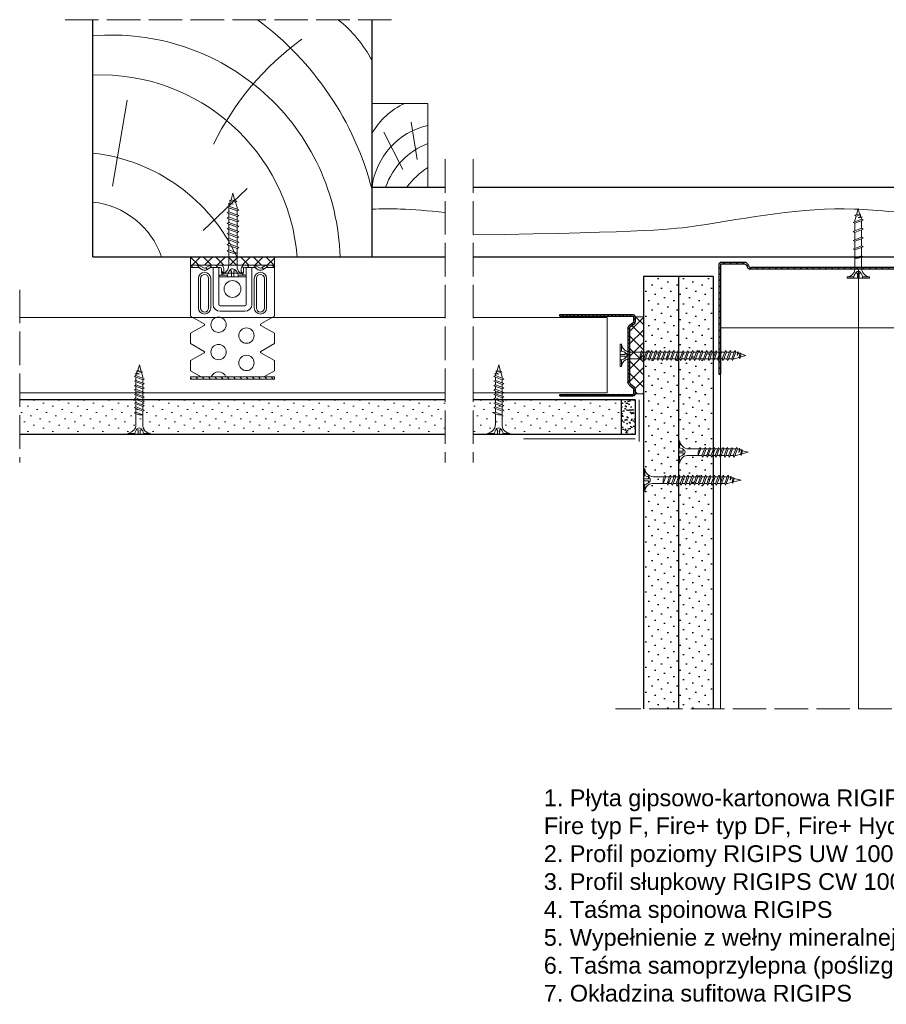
# Model space of a CAD drawing. Header units: millimetres. Extents: x 43 to 2655, y 898 to 1858.
# Tile 8 of 10: x 2054 to 2364, y 898 to 1251. Entities that reach past the tile are written whole.
import ezdxf

# ---------------------------------------------------------------- set-up
doc = ezdxf.new("R2010")
doc.units = ezdxf.units.MM
doc.linetypes.add('ACAD_ISO02W100', pattern=[15, 12, -3])
for name, color, linetype, lineweight in [('_ISOVER WELNA', 7, 'BATTING', 9), ('_RIGIPS AKCESORIA', 7, 'Continuous', 18), ('_RIGIPS G-K', 7, 'Continuous', 25), ('_RIGIPS PROFIL', 7, 'Continuous', 18), ('KRESKOWANIE', 7, 'Continuous', 9), ('PRZERYWANA', 7, 'ACAD_ISO02W100', 9)]:
    doc.layers.add(name, color=color, linetype=linetype, lineweight=lineweight)
doc.styles.get("Standard").update_dxf_attribs({"font": 'arial.ttf'})
doc.linetypes.add('BATTING', pattern='A,0.00254,-2.54,[134,ltypeshp.shx,S=2.54,R=0,X=-2.54,Y=0],-5.08,[134,ltypeshp.shx,S=2.54,R=180,X=2.54,Y=0],-2.54', length=10.16254)
pattern_1 = [(225, (50.9828, 147.6603), (1.122532, -3.367596), [0, -3.175])]

# ---------------------------------------------------------------- blocks, each defined once
blk = doc.blocks.new('UW 100 ULTRASTIL')
h = blk.add_hatch()
h.set_pattern_fill('ANSI31', color=256, scale=0.5, style=0)
h.paths.add_polyline_path([(166.82, 2.35), (89.14, 2.35, 0.286951), (88.24, 1.79), (87.91, 1.11, -0.286951), (87.01, 0.55), (78.78, 0.55, -0.414214), (78.53, 0.8), (78.53, 40), (77.98, 40), (77.98, 0.8, 0.414214), (78.78, 0), (87.35, 0, 0.286951), (88.25, 0.56), (88.58, 1.24, -0.286951), (89.48, 1.8), (166.48, 1.8, -0.286951), (167.38, 1.24), (167.71, 0.56, 0.286951), (168.61, 0), (177.18, 0, 0.414214), (177.98, 0.8), (177.98, 40), (177.43, 40), (177.43, 0.8, -0.414214), (177.18, 0.55), (168.95, 0.55, -0.286951), (168.05, 1.11), (167.72, 1.79, 0.286951)])
for p, q in [((77.98, 0.8), (77.98, 40)), ((77.98, 40), (78.53, 40)), ((78.53, 0.8), (78.53, 40)), ((177.43, 0.8), (177.43, 40)), ((177.98, 40), (177.43, 40)), ((177.98, 0.8), (177.98, 40)), ((78.78, 0.55), (87.01, 0.55)), ((78.78, 0), (87.35, 0)), ((87.91, 1.11), (88.24, 1.79)), ((88.25, 0.56), (88.58, 1.24)), ((89.14, 2.35), (166.82, 2.35)), ((89.48, 1.8), (166.48, 1.8)), ((167.71, 0.56), (167.38, 1.24)), ((168.05, 1.11), (167.72, 1.79)), ((168.61, 0), (177.18, 0)), ((168.95, 0.55), (177.18, 0.55))]:
    blk.add_line(p, q)
for centre, radius, start, end in [((78.78, 0.8), 0.8, 180, 270), ((78.78, 0.8), 0.25, 180, 270), ((87.01, 1.55), 1, 270, 334.0435), ((87.35, 1), 1, 270, 334.0435), ((89.14, 1.35), 1, 90, 154.0435), ((89.48, 0.8), 1, 90, 154.0435), ((166.48, 0.8), 1, 25.9565, 90), ((166.82, 1.35), 1, 25.9565, 90), ((168.61, 1), 1, 205.9565, 270), ((168.95, 1.55), 1, 205.9565, 270), ((177.18, 0.8), 0.8, 270, 0), ((177.18, 0.8), 0.25, 270, 0)]:
    blk.add_arc(centre, radius, start, end)
blk = doc.blocks.new('TN 25')
at = {"layer": '_RIGIPS AKCESORIA'}
for p, q in [((0, -0.84), (0, 7.16)), ((0, 7.16), (0.46, 7.16)), ((0.46, 7.16), (0.46, 4.78)), ((0.46, 4.78), (0, 4.78)), ((0, 3.5), (1.77, 3.5)), ((1.77, 3.5), (1.77, 4.2)), ((3.02, 4.46), (8.47, 4.46)), ((7.12, 4.46), (7.12, 3.18)), ((8.03, 2.01), (7.12, 4.46)), ((7.12, 3.18), (7.65, 1.53)), ((8.47, 4.46), (8.79, 5)), ((9.61, 1.51), (8.47, 4.46)), ((8.79, 5), (9.93, 2.01)), ((9, 4.46), (10.1, 4.46)), ((10.1, 4.46), (10.41, 5)), ((11.23, 1.51), (10.1, 4.46)), ((10.41, 5), (11.56, 2.01)), ((10.62, 4.46), (11.67, 4.46)), ((11.67, 4.46), (11.99, 5)), ((12.81, 1.51), (11.67, 4.46)), ((11.99, 5), (13.14, 2.01)), ((12.2, 4.46), (13.21, 4.46)), ((13.21, 4.46), (13.52, 5)), ((14.34, 1.51), (13.21, 4.46)), ((13.52, 5), (14.67, 2.01)), ((13.73, 4.46), (14.8, 4.46)), ((14.8, 4.46), (15.12, 5)), ((15.94, 1.51), (14.8, 4.46)), ((15.12, 5), (16.26, 2.01)), ((15.33, 4.46), (16.42, 4.46)), ((16.42, 4.46), (16.73, 5)), ((17.55, 1.51), (16.42, 4.46)), ((16.73, 5), (17.88, 2.01)), ((16.94, 4.46), (17.99, 4.46)), ((17.99, 4.46), (18.31, 5)), ((19.13, 1.51), (17.99, 4.46)), ((18.31, 5), (19.45, 2.01)), ((18.52, 4.46), (19.68, 4.46)), ((19.68, 4.46), (20, 5)), ((20.82, 1.51), (19.68, 4.46)), ((20, 5), (21.14, 2.01)), ((20.21, 4.46), (20.7, 4.46)), ((20.7, 4.46), (22.28, 3.98)), ((21.85, 1.83), (21.67, 3.28)), ((21.67, 3.28), (22.14, 2.4)), ((22.28, 3.98), (22.56, 4.37)), ((22.7, 2.36), (22.28, 3.98)), ((22.56, 4.37), (23.03, 2.71)), ((22.71, 3.85), (25, 3.24)), ((25, 3.24), (23.03, 2.71)), ((0, 2.83), (1.77, 2.83)), ((0.46, 1.64), (0, 1.64)), ((0.46, -0.84), (0.46, 1.64)), ((1.77, 2.83), (1.77, 2.18)), ((7.49, 2.01), (3.55, 2.01)), ((7.65, 1.53), (8.03, 2.01)), ((9.41, 2.01), (8.03, 2.01)), ((9.93, 2.01), (9.61, 1.51)), ((11.04, 2.01), (9.93, 2.01)), ((11.56, 2.01), (11.23, 1.51)), ((12.61, 2.01), (11.56, 2.01)), ((13.14, 2.01), (12.81, 1.51)), ((14.15, 2.01), (13.14, 2.01)), ((14.67, 2.01), (14.34, 1.51)), ((15.74, 2.01), (14.67, 2.01)), ((16.26, 2.01), (15.94, 1.51)), ((17.36, 2.01), (16.26, 2.01)), ((17.88, 2.01), (17.55, 1.51)), ((18.93, 2.01), (17.88, 2.01)), ((19.45, 2.01), (19.13, 1.51)), ((19.45, 2.01), (20.62, 2.01)), ((21.14, 2.01), (20.82, 1.51)), ((21.14, 2.01), (21.81, 2.12)), ((22.14, 2.4), (21.85, 1.83)), ((22.7, 2.36), (22.14, 2.4)), ((23.03, 2.71), (22.7, 2.36)), ((0, -0.84), (0.46, -0.84))]:
    blk.add_line(p, q, dxfattribs=at)
for centre, major_axis, ratio, start_param, end_param in [((3.09, 7.67), (0.17, 3.2), 0.826134, 1.773653, 3.180586), ((-0.04, 0.9), (0, 3.93), 0.848176, -0.720942, -0.151112), ((1.66, 3.18), (0, 0.895), 0.848176, -1.552777, -0.720942), ((1.66, 3.18), (0, 0.895), 0.848176, 3.862535, 4.730408), ((3.37, -1.57), (0.28, 3.57), 0.832181, 0.035984, 1.430787), ((-2.73, 15.91), (0, 14.76), 0.848176, 3.399396, 3.475072), ((0.59, 4.62), (0, 2.81), 0.848176, 3.475072, 3.862535)]:
    blk.add_ellipse(centre, major_axis=major_axis, ratio=ratio, start_param=start_param, end_param=end_param, dxfattribs=at)
blk = doc.blocks.new('TN 35')
at = {"layer": '_RIGIPS AKCESORIA'}
for p, q in [((0, -0.84), (0, 7.16)), ((0, 7.16), (0.46, 7.16)), ((0.46, 7.16), (0.46, 4.78)), ((0.46, 4.78), (0, 4.78)), ((1.77, 3.5), (1.77, 4.2)), ((3.02, 4.46), (8.47, 4.46)), ((7.12, 4.46), (7.12, 3.18)), ((8.03, 2.01), (7.12, 4.46)), ((8.47, 4.46), (8.79, 5)), ((9.61, 1.51), (8.47, 4.46)), ((8.79, 5), (9.93, 2.01)), ((9, 4.46), (10.1, 4.46)), ((10.1, 4.46), (10.41, 5)), ((11.23, 1.51), (10.1, 4.46)), ((10.41, 5), (11.56, 2.01)), ((10.62, 4.46), (11.67, 4.46)), ((11.67, 4.46), (11.99, 5)), ((12.81, 1.51), (11.67, 4.46)), ((11.99, 5), (13.14, 2.01)), ((12.2, 4.46), (13.21, 4.46)), ((13.21, 4.46), (13.52, 5)), ((14.34, 1.51), (13.21, 4.46)), ((13.52, 5), (14.67, 2.01)), ((13.73, 4.46), (14.8, 4.46)), ((14.8, 4.46), (15.12, 5)), ((15.94, 1.51), (14.8, 4.46)), ((15.12, 5), (16.26, 2.01)), ((15.33, 4.46), (16.42, 4.46)), ((16.42, 4.46), (16.73, 5)), ((17.55, 1.51), (16.42, 4.46)), ((16.73, 5), (17.88, 2.01)), ((16.94, 4.46), (17.99, 4.46)), ((17.99, 4.46), (18.31, 5)), ((19.13, 1.51), (17.99, 4.46)), ((18.31, 5), (19.45, 2.01)), ((18.52, 4.46), (19.57, 4.46)), ((19.57, 4.46), (19.88, 5)), ((20.7, 1.51), (19.57, 4.46)), ((19.88, 5), (21.03, 2.01)), ((20.09, 4.46), (21.14, 4.46)), ((21.14, 4.46), (21.46, 5)), ((22.28, 1.51), (21.14, 4.46)), ((21.46, 5), (22.6, 2.01)), ((21.67, 4.46), (22.72, 4.46)), ((22.72, 4.46), (23.03, 5)), ((23.85, 1.51), (22.72, 4.46)), ((23.03, 5), (24.18, 2.01)), ((23.24, 4.46), (24.29, 4.46)), ((24.29, 4.46), (24.61, 5)), ((25.43, 1.51), (24.29, 4.46)), ((24.61, 5), (25.75, 2.01)), ((24.81, 4.46), (25.87, 4.46)), ((25.87, 4.46), (26.18, 5)), ((27, 1.51), (25.87, 4.46)), ((26.18, 5), (27.33, 2.01)), ((26.39, 4.46), (27.44, 4.46)), ((27.44, 4.46), (27.76, 5)), ((28.58, 1.51), (27.44, 4.46)), ((27.76, 5), (28.9, 2.01)), ((27.96, 4.46), (29.13, 4.46)), ((29.13, 4.46), (29.45, 5)), ((30.27, 1.51), (29.13, 4.46)), ((29.45, 5), (30.59, 2.01)), ((29.65, 4.46), (30.15, 4.46)), ((30.15, 4.46), (31.73, 3.98)), ((31.73, 3.98), (32.01, 4.37)), ((32.15, 2.36), (31.73, 3.98)), ((32.01, 4.37), (32.48, 2.71)), ((32.16, 3.85), (35, 3.24)), ((0, 3.5), (1.77, 3.5)), ((0, 2.83), (1.77, 2.83)), ((0.46, 1.64), (0, 1.64)), ((0.46, -0.84), (0.46, 1.64)), ((1.77, 2.83), (1.77, 2.18)), ((7.49, 2.01), (3.55, 2.01)), ((7.12, 3.18), (7.65, 1.53)), ((7.65, 1.53), (8.03, 2.01)), ((9.41, 2.01), (8.03, 2.01)), ((9.93, 2.01), (9.61, 1.51)), ((11.04, 2.01), (9.93, 2.01)), ((11.56, 2.01), (11.23, 1.51)), ((12.61, 2.01), (11.56, 2.01)), ((13.14, 2.01), (12.81, 1.51)), ((14.15, 2.01), (13.14, 2.01)), ((14.67, 2.01), (14.34, 1.51)), ((15.74, 2.01), (14.67, 2.01)), ((16.26, 2.01), (15.94, 1.51)), ((17.36, 2.01), (16.26, 2.01)), ((17.88, 2.01), (17.55, 1.51)), ((18.93, 2.01), (17.84, 2.01)), ((19.45, 2.01), (19.13, 1.51)), ((20.51, 2.01), (19.41, 2.01)), ((21.03, 2.01), (20.7, 1.51)), ((22.08, 2.01), (20.99, 2.01)), ((22.6, 2.01), (22.28, 1.51)), ((23.66, 2.01), (22.56, 2.01)), ((24.18, 2.01), (23.85, 1.51)), ((25.23, 2.01), (24.14, 2.01)), ((25.75, 2.01), (25.43, 1.51)), ((26.81, 2.01), (25.71, 2.01)), ((27.33, 2.01), (27, 1.51)), ((28.38, 2.01), (27.33, 2.01)), ((28.9, 2.01), (28.58, 1.51)), ((28.9, 2.01), (30.07, 2.01)), ((30.59, 2.01), (30.27, 1.51)), ((30.59, 2.01), (31.26, 2.12)), ((31.3, 1.83), (31.12, 3.28)), ((31.12, 3.28), (31.59, 2.4)), ((31.59, 2.4), (31.3, 1.83)), ((32.15, 2.36), (31.59, 2.4)), ((32.48, 2.71), (32.15, 2.36)), ((35, 3.24), (32.48, 2.71)), ((0, -0.84), (0.46, -0.84))]:
    blk.add_line(p, q, dxfattribs=at)
for centre, major_axis, ratio, start_param, end_param in [((3.09, 7.67), (0.17, 3.2), 0.826134, 1.773653, 3.180586), ((-0.04, 0.9), (0, 3.93), 0.848176, -0.720942, -0.151112), ((1.66, 3.18), (0, 0.895), 0.848176, -1.552777, -0.720942), ((3.37, -1.57), (0.28, 3.57), 0.832181, 0.035984, 1.430787), ((-2.73, 15.91), (0, 14.76), 0.848176, 3.399396, 3.475072), ((0.59, 4.62), (0, 2.81), 0.848176, 3.475072, 3.862535), ((1.66, 3.18), (0, 0.895), 0.848176, 3.862535, 4.730408)]:
    blk.add_ellipse(centre, major_axis=major_axis, ratio=ratio, start_param=start_param, end_param=end_param, dxfattribs=at)
blk = doc.blocks.new('TD 25')
at = {"layer": '_RIGIPS AKCESORIA'}
for p, q in [((18.38, 90.87), (18.38, 98.87)), ((18.38, 98.87), (18.84, 98.87)), ((18.84, 98.87), (18.84, 96.49)), ((18.84, 96.49), (18.38, 96.49)), ((20.15, 95.2), (20.15, 95.91)), ((21.4, 96.17), (28.48, 96.17)), ((25.5, 96.17), (25.5, 94.89)), ((26.41, 93.72), (25.5, 96.17)), ((28.48, 96.17), (28.79, 96.71)), ((29.61, 93.21), (28.48, 96.17)), ((28.79, 96.71), (29.94, 93.72)), ((29, 96.17), (31.59, 96.17)), ((31.59, 96.17), (31.9, 96.71)), ((32.72, 93.21), (31.59, 96.17)), ((31.9, 96.71), (33.05, 93.72)), ((32.11, 96.17), (34.8, 96.17)), ((34.8, 96.17), (35.11, 96.71)), ((35.93, 93.21), (34.8, 96.17)), ((35.11, 96.71), (36.26, 93.72)), ((35.32, 96.17), (38.06, 96.17)), ((38.06, 96.17), (38.38, 96.71)), ((39.2, 93.21), (38.06, 96.17)), ((38.38, 96.71), (39.52, 93.72)), ((38.58, 96.17), (39.08, 96.17)), ((39.08, 96.17), (40.66, 95.69)), ((40.66, 95.69), (40.94, 96.08)), ((41.08, 94.06), (40.66, 95.69)), ((40.94, 96.08), (41.41, 94.41)), ((41.09, 95.55), (43.38, 94.95)), ((18.38, 95.2), (20.15, 95.2)), ((18.38, 94.54), (20.15, 94.54)), ((18.84, 93.34), (18.38, 93.34)), ((18.84, 90.87), (18.84, 93.34)), ((20.15, 94.54), (20.15, 93.88)), ((25.87, 93.72), (21.92, 93.72)), ((25.5, 94.89), (26.03, 93.24)), ((26.03, 93.24), (26.41, 93.72)), ((29.42, 93.72), (26.41, 93.72)), ((29.94, 93.72), (29.61, 93.21)), ((32.53, 93.72), (29.94, 93.72)), ((33.05, 93.72), (32.72, 93.21)), ((35.74, 93.72), (33.05, 93.72)), ((36.26, 93.72), (35.93, 93.21)), ((39, 93.72), (36.26, 93.72)), ((39.52, 93.72), (39.2, 93.21)), ((39.52, 93.72), (40.19, 93.83)), ((40.23, 93.53), (40.05, 94.99)), ((40.05, 94.99), (40.52, 94.11)), ((40.52, 94.11), (40.23, 93.53)), ((41.08, 94.06), (40.52, 94.11)), ((41.41, 94.41), (41.08, 94.06)), ((43.38, 94.95), (41.41, 94.41)), ((18.38, 90.87), (18.84, 90.87))]:
    blk.add_line(p, q, dxfattribs=at)
for centre, major_axis, ratio, start_param, end_param in [((21.47, 99.37), (0.17, 3.2), 0.826134, 1.773653, 3.180586), ((18.34, 92.6), (0, 3.93), 0.848176, -0.720942, -0.151112), ((20.04, 94.88), (0, 0.895), 0.848176, -1.552777, -0.720942), ((21.75, 90.14), (0.28, 3.57), 0.832181, 0.035984, 1.430787), ((15.65, 107.61), (0, 14.76), 0.848176, 3.399396, 3.475072), ((18.97, 96.32), (0, 2.81), 0.848176, 3.475072, 3.862535), ((20.04, 94.88), (0, 0.895), 0.848176, 3.862535, 4.730408)]:
    blk.add_ellipse(centre, major_axis=major_axis, ratio=ratio, start_param=start_param, end_param=end_param, dxfattribs=at)
blk = doc.blocks.new('drew kres')
at = {"layer": 'KRESKOWANIE'}
for p, q in [((2017.14, 418.87), (2001.31, 403.8)), ((2049.56, 403.04), (2044.28, 372.15))]:
    blk.add_line(p, q, dxfattribs=at)
for centre, radius, start, end in [((2049.6, 430.44), 81.58, 181.4719, 274.904), ((2053.93, 433.85), 70.73, 184.4672, 272.1435), ((2063.95, 455.7), 64.99, 204.8961, 263.4825), ((2059.82, 437.89), 29.39, 198.9536, 263.6559), ((2063.5, 432.03), 110.49, 194.5935, 233.3849), ((1921.56, 433.01), 102.26, 306.0245, 333.8719), ((1998.29, 380.05), 47.17, 207.8359, 231.0916)]:
    blk.add_arc(centre, radius, start, end, dxfattribs=at)
blk = doc.blocks.new('łata')
blk.add_lwpolyline([(214.66, 1814.9), (234.66, 1814.9), (234.66, 1844.9), (214.66, 1844.9), (214.66, 1814.9)])
at = {"layer": 'KRESKOWANIE'}
for p, q in [((230.83, 1824.77), (228.73, 1838.23)), ((225.74, 1821.18), (218.85, 1834.64))]:
    blk.add_line(p, q, dxfattribs=at)
for centre, start, end in [((237.21, 1821.23), 114.5926, 149.9704), ((240.5, 1811.66), 102.9512, 172.8371), ((244.09, 1806.27), 111.2258, 160.6453), ((248.28, 1799.69), 121.5305, 144.262)]:
    blk.add_arc(centre, 26.04, start, end, dxfattribs=at)
blk = doc.blocks.new('ES60 zagiety')
at = {"layer": '_RIGIPS AKCESORIA'}
h = blk.add_hatch(dxfattribs=at)
h.set_pattern_fill('ANSI31', color=256, scale=0.5, style=0)
h.paths.add_polyline_path([(484.4, 147.75, -0.133214), (484.77, 147.85), (487.37, 147.85), (487.37, 148.6), (484.77, 148.6, 0.133214), (484.02, 148.4), (482.75, 147.66, -0.271242), (481.99, 147.66), (480.73, 148.4, 0.133214), (479.97, 148.6), (477.02, 148.6), (476.77, 148.6, 0.414214), (475.52, 147.35), (475.52, 145.8), (476.27, 145.8), (476.27, 147.35, -0.414214), (476.77, 147.85), (479.97, 147.85, -0.133214), (480.35, 147.75), (481.61, 147.01, 0.271242), (483.13, 147.01)])
h.paths.add_polyline_path([(467.97, 148.6), (464.77, 148.6, 0.133214), (464.02, 148.4), (462.75, 147.66, -0.271242), (461.99, 147.66), (460.73, 148.4, 0.133214), (459.97, 148.6), (457.37, 148.6), (457.37, 147.85), (459.97, 147.85, -0.133214), (460.35, 147.75), (461.61, 147.01, 0.271242), (463.13, 147.01), (464.4, 147.75, -0.133214), (464.77, 147.85), (467.97, 147.85, -0.414214), (468.47, 147.35), (468.47, 145.8), (469.22, 145.8), (469.22, 147.35, 0.414214)])
h = blk.add_hatch(dxfattribs=at)
h.set_pattern_fill('ANSI31', color=256, scale=0.5, style=0)
h.paths.add_polyline_path([(487.37, 108.6), (457.37, 108.6), (457.37, 107.85), (487.37, 107.85)])
at = {"layer": '_RIGIPS AKCESORIA', "linetype": 'Continuous'}
for p, q in [((457.37, 148.6), (487.37, 148.6)), ((457.37, 147.85), (457.37, 148.6)), ((461.99, 147.66), (460.73, 148.4)), ((464.02, 148.4), (462.75, 147.66)), ((487.37, 148.6), (477.02, 148.6)), ((480.73, 148.4), (481.99, 147.66)), ((482.75, 147.66), (484.02, 148.4)), ((487.37, 147.85), (487.37, 148.6)), ((459.97, 147.85), (457.37, 147.85)), ((457.37, 130.36), (457.37, 147.85)), ((461.61, 147.01), (460.35, 147.75)), ((463.13, 147.01), (464.4, 147.75)), ((467.97, 147.85), (464.77, 147.85)), ((465.42, 134.6), (465.42, 147.85)), ((467.42, 147.85), (467.42, 134.6)), ((468.47, 145.8), (468.47, 147.35)), ((476.27, 145.8), (468.47, 145.8)), ((469.22, 147.35), (469.22, 145.8)), ((475.52, 147.35), (475.52, 145.8)), ((475.52, 145.8), (476.27, 145.8)), ((476.27, 145.8), (476.27, 147.35)), ((476.77, 147.85), (479.97, 147.85)), ((477.32, 147.85), (477.32, 134.6)), ((479.32, 134.6), (479.32, 147.85)), ((481.61, 147.01), (480.35, 147.75)), ((483.13, 147.01), (484.4, 147.75)), ((484.77, 147.85), (487.37, 147.85)), ((487.37, 130.36), (487.37, 147.85)), ((460.17, 143.9), (460.17, 133.3)), ((460.92, 133.3), (460.92, 143.9)), ((463.82, 143.9), (463.82, 133.3)), ((464.57, 143.9), (464.57, 133.3)), ((480.17, 143.9), (480.17, 133.3)), ((480.92, 143.9), (480.92, 133.3)), ((483.82, 133.3), (483.82, 143.9)), ((484.57, 143.9), (484.57, 133.3)), ((476.82, 134.1), (467.92, 134.1)), ((467.92, 132.1), (476.82, 132.1)), ((457.37, 130.36), (462.22, 127.56)), ((457.37, 124.24), (462.22, 127.04)), ((487.37, 130.36), (482.52, 127.56)), ((487.37, 124.24), (482.52, 127.04)), ((457.37, 120.56), (457.37, 124.24)), ((487.37, 120.56), (487.37, 124.24)), ((457.37, 120.56), (462.22, 117.76)), ((487.37, 120.56), (482.52, 117.76)), ((457.37, 114.44), (462.22, 117.24)), ((487.37, 114.44), (482.52, 117.24)), ((457.37, 110.76), (457.37, 114.44)), ((487.37, 110.76), (487.37, 114.44)), ((457.37, 110.76), (461.11, 108.6)), ((487.37, 110.76), (483.63, 108.6))]:
    blk.add_line(p, q, dxfattribs=at)
at = {"layer": '_RIGIPS AKCESORIA'}
for p, q in [((457.37, 108.6), (487.37, 108.6)), ((457.37, 108.6), (457.37, 107.85)), ((457.37, 107.85), (487.37, 107.85)), ((487.37, 108.6), (487.37, 107.85))]:
    blk.add_line(p, q, dxfattribs=at)
at = {"layer": '_RIGIPS AKCESORIA', "linetype": 'Continuous', "extrusion": (0, 0, -1)}
for centre, radius in [((-472.37, 140.1), 3), ((-477.37, 127.3), 2.75), ((-477.37, 117.5), 2.75)]:
    blk.add_circle(centre, radius, dxfattribs=at)
at = {"layer": '_RIGIPS AKCESORIA', "linetype": 'Continuous'}
for centre in [(467.37, 123.4), (467.37, 113.6)]:
    blk.add_circle(centre, 2.75, dxfattribs=at)
for centre, radius, start, end in [((459.97, 147.1), 1.5, 59.6482, 90), ((464.77, 147.1), 1.5, 90, 120.3518), ((467.97, 147.35), 1.25, 0, 90), ((476.77, 147.35), 1.25, 90, 180), ((459.97, 147.1), 0.75, 59.6482, 90), ((462.37, 143.9), 2.2, 0, 180), ((467.97, 147.35), 0.5, 0, 90), ((479.97, 147.1), 0.75, 59.6482, 90), ((482.37, 143.9), 1.45, 0, 180), ((482.37, 148.3), 1.5, 239.6482, 300.3518), ((482.37, 148.3), 0.75, 239.6482, 300.3518), ((467.92, 134.6), 0.5, 180, 270), ((476.82, 134.6), 2.5, 270, 360), ((462.37, 133.3), 2.2, 180, 360), ((482.37, 133.3), 1.45, 180, 0), ((462.07, 127.3), 0.3, 300, 60), ((462.07, 117.5), 0.3, 300, 60)]:
    blk.add_arc(centre, radius, start, end, dxfattribs=at)
at = {"layer": '_RIGIPS AKCESORIA', "linetype": 'Continuous', "extrusion": (0, 0, -1)}
for centre, radius, start, end in [((-479.97, 147.1), 1.5, 90, 120.3518), ((-484.77, 147.1), 1.5, 59.6482, 90), ((-462.37, 143.9), 1.45, 0, 180), ((-462.37, 148.3), 1.5, 239.6482, 300.3518), ((-462.37, 148.3), 0.75, 239.6482, 300.3518), ((-464.77, 147.1), 0.75, 59.6482, 90), ((-476.77, 147.35), 0.5, 0, 90), ((-482.37, 143.9), 2.2, 0, 180), ((-484.77, 147.1), 0.75, 59.6482, 90), ((-467.92, 134.6), 2.5, 270, 360), ((-467.92, 134.6), 0.5, 270, 360), ((-476.82, 134.6), 0.5, 180, 270), ((-462.37, 133.3), 1.45, 180, 0), ((-482.37, 133.3), 2.2, 180, 360), ((-482.67, 127.3), 0.3, 300, 60), ((-482.67, 117.5), 0.3, 300, 60), ((-477.37, 107.7), 2.75, 19.1033, 160.8967)]:
    blk.add_arc(centre, radius, start, end, dxfattribs=at)
blk = doc.blocks.new('UD 30 ULTRASTIL')
h = blk.add_hatch()
h.set_pattern_fill('ANSI31', color=256, scale=0.3, style=0)
h.paths.add_polyline_path([(684.71, 712.9), (658.51, 712.9, 0.414214), (657.71, 712.1), (657.71, 710.25, 0.236068), (658.03, 709.61), (659.39, 708.59, -0.236068), (659.71, 707.95), (659.71, 688.65, -0.236068), (659.39, 688.01), (658.03, 686.99, 0.236068), (657.71, 686.35), (657.71, 684.5, 0.414214), (658.51, 683.7), (684.71, 683.7), (684.71, 684.25), (658.51, 684.25, -0.414214), (658.26, 684.5), (658.26, 686.35, -0.236068), (658.36, 686.55), (659.72, 687.57, 0.236068), (660.26, 688.65), (660.26, 707.95, 0.236068), (659.72, 709.03), (658.36, 710.05, -0.236068), (658.26, 710.25), (658.26, 712.1, -0.414214), (658.51, 712.35), (684.71, 712.35)])
for p, q in [((684.71, 712.9), (658.51, 712.9)), ((684.71, 712.35), (684.71, 712.9)), ((657.71, 712.1), (657.71, 710.25)), ((659.39, 708.59), (658.03, 709.61)), ((658.26, 712.1), (658.26, 710.25)), ((659.72, 709.03), (658.36, 710.05)), ((684.71, 712.35), (658.51, 712.35)), ((659.71, 707.95), (659.71, 688.65)), ((660.26, 707.95), (660.26, 688.65)), ((657.71, 686.35), (657.71, 684.5)), ((659.39, 688.01), (658.03, 686.99)), ((658.26, 686.35), (658.26, 684.5)), ((659.72, 687.57), (658.36, 686.55)), ((684.71, 684.25), (658.51, 684.25)), ((684.71, 683.7), (658.51, 683.7)), ((684.71, 683.7), (684.71, 684.25))]:
    blk.add_line(p, q)
for centre, radius, start, end in [((658.51, 712.1), 0.8, 90, 180), ((658.51, 710.25), 0.8, 180, 233.1301), ((658.51, 712.1), 0.25, 90, 180), ((658.51, 710.25), 0.25, 180, 233.1301), ((658.91, 707.95), 0.8, 0, 53.1301), ((658.91, 707.95), 1.35, 0, 53.1301), ((658.91, 688.65), 0.8, 306.8699, 0), ((658.91, 688.65), 1.35, 306.8699, 0), ((658.51, 686.35), 0.8, 126.8699, 180), ((658.51, 684.5), 0.8, 180, 270), ((658.51, 686.35), 0.25, 126.8699, 180), ((658.51, 684.5), 0.25, 180, 270)]:
    blk.add_arc(centre, radius, start, end)
blk = doc.blocks.new('TN 45')
at = {"layer": '_RIGIPS AKCESORIA'}
for p, q in [((0, -0.84), (0, 7.16)), ((0, 7.16), (0.46, 7.16)), ((0.46, 7.16), (0.46, 4.78)), ((0.46, 4.78), (0, 4.78)), ((1.77, 3.5), (1.77, 4.2)), ((3.02, 4.46), (8.47, 4.46)), ((7.12, 4.46), (7.12, 3.18)), ((8.03, 2.01), (7.12, 4.46)), ((8.47, 4.46), (8.79, 5)), ((9.61, 1.51), (8.47, 4.46)), ((8.79, 5), (9.93, 2.01)), ((9, 4.46), (10.1, 4.46)), ((10.1, 4.46), (10.41, 5)), ((11.23, 1.51), (10.1, 4.46)), ((10.41, 5), (11.56, 2.01)), ((10.62, 4.46), (11.67, 4.46)), ((11.67, 4.46), (11.99, 5)), ((12.81, 1.51), (11.67, 4.46)), ((11.99, 5), (13.14, 2.01)), ((12.2, 4.46), (13.21, 4.46)), ((13.21, 4.46), (13.52, 5)), ((14.34, 1.51), (13.21, 4.46)), ((13.52, 5), (14.67, 2.01)), ((13.73, 4.46), (14.8, 4.46)), ((14.8, 4.46), (15.12, 5)), ((15.94, 1.51), (14.8, 4.46)), ((15.12, 5), (16.26, 2.01)), ((15.33, 4.46), (16.42, 4.46)), ((16.42, 4.46), (16.73, 5)), ((17.55, 1.51), (16.42, 4.46)), ((16.73, 5), (17.88, 2.01)), ((16.94, 4.46), (17.99, 4.46)), ((17.99, 4.46), (18.31, 5)), ((19.13, 1.51), (17.99, 4.46)), ((18.31, 5), (19.45, 2.01)), ((18.52, 4.46), (19.68, 4.46)), ((19.68, 4.46), (20, 5)), ((20.82, 1.51), (19.68, 4.46)), ((20, 5), (21.14, 2.01)), ((20.21, 4.46), (21.37, 4.46)), ((21.37, 4.46), (21.69, 5)), ((22.51, 1.51), (21.37, 4.46)), ((21.69, 5), (22.83, 2.01)), ((21.9, 4.46), (23.06, 4.46)), ((23.06, 4.46), (23.38, 5)), ((24.2, 1.51), (23.06, 4.46)), ((23.38, 5), (24.52, 2.01)), ((23.59, 4.46), (24.75, 4.46)), ((24.75, 4.46), (25.07, 5)), ((25.89, 1.51), (24.75, 4.46)), ((25.07, 5), (26.21, 2.01)), ((25.28, 4.46), (26.44, 4.46)), ((26.44, 4.46), (26.76, 5)), ((27.58, 1.51), (26.44, 4.46)), ((26.76, 5), (27.9, 2.01)), ((26.96, 4.46), (28.13, 4.46)), ((28.13, 4.46), (28.45, 5)), ((29.27, 1.51), (28.13, 4.46)), ((28.45, 5), (29.59, 2.01)), ((28.65, 4.46), (29.82, 4.46)), ((29.82, 4.46), (30.14, 5)), ((30.96, 1.51), (29.82, 4.46)), ((30.14, 5), (31.28, 2.01)), ((30.34, 4.46), (31.51, 4.46)), ((31.51, 4.46), (31.83, 5)), ((32.65, 1.51), (31.51, 4.46)), ((31.83, 5), (32.97, 2.01)), ((32.03, 4.46), (33.2, 4.46)), ((33.2, 4.46), (33.52, 5)), ((34.34, 1.51), (33.2, 4.46)), ((33.52, 5), (34.66, 2.01)), ((33.72, 4.46), (34.89, 4.46)), ((34.89, 4.46), (35.21, 5)), ((36.03, 1.51), (34.89, 4.46)), ((35.21, 5), (36.35, 2.01)), ((35.41, 4.46), (36.58, 4.46)), ((36.58, 4.46), (36.9, 5)), ((37.72, 1.51), (36.58, 4.46)), ((36.9, 5), (38.04, 2.01)), ((37.1, 4.46), (38.27, 4.46)), ((38.27, 4.46), (38.59, 5)), ((39.41, 1.51), (38.27, 4.46)), ((38.59, 5), (39.73, 2.01)), ((38.79, 4.46), (39.96, 4.46)), ((39.96, 4.46), (40.28, 5)), ((41.1, 1.51), (39.96, 4.46)), ((40.28, 5), (41.42, 2.01)), ((40.48, 4.46), (40.98, 4.46)), ((40.98, 4.46), (42.56, 3.98)), ((42.56, 3.98), (42.84, 4.37)), ((42.98, 2.36), (42.56, 3.98)), ((42.84, 4.37), (43.31, 2.71)), ((42.99, 3.85), (45, 3.24)), ((0, 3.5), (1.77, 3.5)), ((0, 2.83), (1.77, 2.83)), ((0.46, 1.64), (0, 1.64)), ((0.46, -0.84), (0.46, 1.64)), ((1.77, 2.83), (1.77, 2.18)), ((7.49, 2.01), (3.55, 2.01)), ((7.12, 3.18), (7.65, 1.53)), ((7.65, 1.53), (8.03, 2.01)), ((9.41, 2.01), (8.03, 2.01)), ((9.93, 2.01), (9.61, 1.51)), ((11.04, 2.01), (9.93, 2.01)), ((11.56, 2.01), (11.23, 1.51)), ((12.61, 2.01), (11.56, 2.01)), ((13.14, 2.01), (12.81, 1.51)), ((14.15, 2.01), (13.14, 2.01)), ((14.67, 2.01), (14.34, 1.51)), ((15.74, 2.01), (14.67, 2.01)), ((16.26, 2.01), (15.94, 1.51)), ((17.36, 2.01), (16.26, 2.01)), ((17.88, 2.01), (17.55, 1.51)), ((18.93, 2.01), (17.88, 2.01)), ((19.45, 2.01), (19.13, 1.51)), ((19.45, 2.01), (20.62, 2.01)), ((20.62, 2.01), (19.57, 2.01)), ((21.14, 2.01), (20.82, 1.51)), ((21.14, 2.01), (22.31, 2.01)), ((22.31, 2.01), (21.26, 2.01)), ((22.83, 2.01), (22.51, 1.51)), ((22.83, 2.01), (24, 2.01)), ((24, 2.01), (22.95, 2.01)), ((24.52, 2.01), (24.2, 1.51)), ((24.52, 2.01), (25.69, 2.01)), ((25.69, 2.01), (24.64, 2.01)), ((26.21, 2.01), (25.89, 1.51)), ((26.21, 2.01), (27.38, 2.01)), ((27.38, 2.01), (26.33, 2.01)), ((27.9, 2.01), (27.58, 1.51)), ((27.9, 2.01), (29.07, 2.01)), ((29.07, 2.01), (28.02, 2.01)), ((29.59, 2.01), (29.27, 1.51)), ((29.59, 2.01), (30.76, 2.01)), ((30.76, 2.01), (29.71, 2.01)), ((31.28, 2.01), (30.96, 1.51)), ((31.28, 2.01), (32.45, 2.01)), ((32.45, 2.01), (31.4, 2.01)), ((32.97, 2.01), (32.65, 1.51)), ((32.97, 2.01), (34.14, 2.01)), ((34.14, 2.01), (33.09, 2.01)), ((34.66, 2.01), (34.34, 1.51)), ((34.66, 2.01), (35.83, 2.01)), ((35.83, 2.01), (34.78, 2.01)), ((36.35, 2.01), (36.03, 1.51)), ((36.35, 2.01), (37.52, 2.01)), ((37.52, 2.01), (36.47, 2.01)), ((38.04, 2.01), (37.72, 1.51)), ((38.04, 2.01), (39.21, 2.01)), ((39.21, 2.01), (38.16, 2.01)), ((39.73, 2.01), (39.41, 1.51)), ((39.73, 2.01), (40.9, 2.01)), ((41.42, 2.01), (41.1, 1.51)), ((41.42, 2.01), (42.09, 2.12)), ((42.13, 1.83), (41.95, 3.28)), ((41.95, 3.28), (42.42, 2.4)), ((42.42, 2.4), (42.13, 1.83)), ((42.98, 2.36), (42.42, 2.4)), ((43.31, 2.71), (42.98, 2.36)), ((45, 3.24), (43.31, 2.71)), ((0, -0.84), (0.46, -0.84))]:
    blk.add_line(p, q, dxfattribs=at)
for centre, major_axis, ratio, start_param, end_param in [((3.09, 7.67), (0.17, 3.2), 0.826134, 1.773653, 3.180586), ((-0.04, 0.9), (0, 3.93), 0.848176, -0.720942, -0.151112), ((1.66, 3.18), (0, 0.895), 0.848176, -1.552777, -0.720942), ((3.37, -1.57), (0.28, 3.57), 0.832181, 0.035984, 1.430787), ((-2.73, 15.91), (0, 14.76), 0.848176, 3.399396, 3.475072), ((0.59, 4.62), (0, 2.81), 0.848176, 3.475072, 3.862535), ((1.66, 3.18), (0, 0.895), 0.848176, 3.862535, 4.730408)]:
    blk.add_ellipse(centre, major_axis=major_axis, ratio=ratio, start_param=start_param, end_param=end_param, dxfattribs=at)

msp = doc.modelspace()

# ---------------------------------------------------------------- hatches: boundary and pattern name
at = {"layer": '_RIGIPS AKCESORIA'}
h = msp.add_hatch(dxfattribs=at)
h.set_pattern_fill('ANSI37', color=256, style=0)
h.set_pattern_definition([(135, (4332.461, -312.0733), (2.245064, 2.245064), []), (45, (4332.461, -312.0733), (2.245064, -2.245064), [])])
h.paths.add_polyline_path([(2272.26, 1140.13, -0.236068), (2272.58, 1140.77), (2273.94, 1141.79, 0.236068), (2274.26, 1142.43), (2274.26, 1144.28), (2277.26, 1144.28), (2277.26, 1116.68), (2274.26, 1116.68), (2274.26, 1118.53, 0.236068), (2273.94, 1119.17), (2272.58, 1120.19, -0.236068), (2272.26, 1120.83)])
at = {"layer": '_RIGIPS G-K'}
h = msp.add_hatch(dxfattribs=at)
h.set_pattern_fill('DOTS', color=256, scale=2, angle=225, style=0)
h.set_pattern_definition(pattern_1)
h.paths.add_polyline_path([(2289.76, 1158.73), (2277.26, 1158.73), (2277.26, 1003.73), (2289.76, 1003.73)])
h = msp.add_hatch(dxfattribs=at)
h.set_pattern_fill('DOTS', color=256, scale=2, angle=225, style=0)
h.set_pattern_definition(pattern_1)
h.paths.add_polyline_path([(2302.26, 1158.73), (2289.76, 1158.73), (2289.76, 1003.73), (2302.26, 1003.73)])
h = msp.add_hatch(dxfattribs=at)
h.set_pattern_fill('AR-SAND', color=256, scale=0.05, style=0)
h.set_pattern_definition([(217.5, (4288.7944, 2204.9119), (0.0800016, -2.4470662), [0, -1.9304, 0, -2.159, 0, -2.06375]), (187.5, (4288.7944, 2204.912), (-2.2476164, -3.5841255), [0, -1.0414, 0, -1.7399, 0, -0.66675]), (147.5, (4290.3565, 2204.9119), (-3.9549619, -0.007186), [0, -0.635, 0, -2.286, 0, -2.9845]), (137.5, (4290.3565, 2204.912), (-3.8177823, -1.1146466), [0, -0.3175, 0, -1.4986, 0, -1.7145])])
h.paths.add_polyline_path([(2274.26, 1102.03), (2269.26, 1102.03), (2269.26, 1114.53), (2274.26, 1114.53)])
at = {"layer": 'KRESKOWANIE'}
h = msp.add_hatch(dxfattribs=at)
h.set_pattern_fill('ANSI37', color=256, angle=270, style=0)
h.set_pattern_definition([(225, (4498.7616, -158.4006), (-2.245064, 2.245064), []), (135, (4498.7616, -158.4006), (2.245064, 2.245064), [])])
h.paths.add_polyline_path([(2115.02, 1165.73), (2145.02, 1165.73), (2145.02, 1162.73), (2115.02, 1162.73)])
h = msp.add_hatch(dxfattribs=at)
h.set_pattern_fill('DOTS', color=256, scale=2, angle=225, style=0)
h.set_pattern_definition([(225, (2010.611, -590.6916), (1.122532, -3.367596), [0, -3.175])])
h.paths.add_polyline_path([(2206.26, 1114.53), (2053.77, 1114.53), (2053.77, 1102.03), (2206.26, 1102.03)])
h = msp.add_hatch(dxfattribs=at)
h.set_pattern_fill('DOTS', color=256, scale=2, angle=225, style=0)
h.set_pattern_definition([(225, (1973.111, -590.6916), (1.122532, -3.367596), [0, -3.175])])
h.paths.add_polyline_path([(2216.26, 1114.53), (2216.26, 1102.03), (2269.26, 1102.03), (2269.26, 1114.53)])

# ---------------------------------------------------------------- linework, layer by layer
for p, q in [((2080.02, 1165.73), (2080.02, 1250.73)), ((2180.02, 1165.73), (2180.02, 1250.73)), ((2180.02, 1190.73), (2206.26, 1190.73)), ((2216.26, 1190.73), (2492.26, 1190.73)), ((2080.02, 1165.73), (2206.26, 1165.73)), ((2180.02, 1165.73), (2206.26, 1165.73)), ((2216.26, 1165.73), (2492.26, 1165.73)), ((2216.26, 1165.73), (2492.26, 1165.73))]:
    msp.add_line(p, q)
at = {"layer": '_ISOVER WELNA', "ltscale": 4.8}
msp.add_line((2354.26, 1003.73), (2354.26, 1161.38), dxfattribs=at)
at = {"layer": '_RIGIPS AKCESORIA'}
for p, q in [((2274.26, 1144.28), (2277.26, 1144.28)), ((2274.26, 1116.68), (2277.26, 1116.68)), ((2275.76, 1114.53), (2275.76, 1099.53)), ((2274.26, 1100.53), (2234.26, 1100.53))]:
    msp.add_line(p, q, dxfattribs=at)
at = {"layer": '_RIGIPS G-K'}
for p, q in [((2302.26, 1158.73), (2277.26, 1158.73)), ((2277.26, 1158.73), (2277.26, 1003.73)), ((2289.76, 1158.73), (2289.76, 1003.73)), ((2302.26, 1158.73), (2302.26, 1003.73)), ((2206.26, 1114.53), (2053.77, 1114.53)), ((2274.26, 1114.53), (2216.26, 1114.53)), ((2269.26, 1114.53), (2269.26, 1102.03)), ((2274.26, 1114.53), (2274.26, 1102.03)), ((2206.26, 1102.03), (2053.77, 1102.03)), ((2274.26, 1102.03), (2216.26, 1102.03))]:
    msp.add_line(p, q, dxfattribs=at)
at = {"layer": '_RIGIPS PROFIL'}
for p, q in [((2053.77, 1143.98), (2206.26, 1143.98)), ((2216.26, 1143.98), (2264.26, 1143.98)), ((2264.26, 1143.98), (2264.26, 1116.98)), ((2053.77, 1116.98), (2206.26, 1116.98)), ((2216.26, 1116.98), (2264.26, 1116.98))]:
    msp.add_line(p, q, dxfattribs=at)
at = {"layer": '_RIGIPS PROFIL', "lineweight": 9}
for p, q in [((2304.86, 1140.33), (2403.66, 1140.33)), ((2304.86, 1003.73), (2304.86, 1140.33))]:
    msp.add_line(p, q, dxfattribs=at)
at = {"layer": 'KRESKOWANIE'}
for p, q in [((2115.02, 1162.73), (2115.02, 1165.73)), ((2145.02, 1162.73), (2145.02, 1165.73))]:
    msp.add_line(p, q, dxfattribs=at)
for points, knots in [([(2206.26, 1181.66), (2199.73, 1182.3), (2191.6, 1183.04), (2183.43, 1182.95), (2180.02, 1182.8)], [44.764065, 44.764065, 44.764065, 44.764065, 59.146745, 69.482608, 69.482608, 69.482608, 69.482608]), ([(2492.26, 1173.38), (2387.16, 1178.07), (2351.47, 1186.95), (2306.94, 1178.08), (2280.09, 1174.59), (2216.26, 1173.61)], [6.686545, 6.686545, 6.686545, 6.686545, 59.146745, 116.016123, 140.325128, 140.325128, 140.325128, 140.325128])]:
    msp.add_open_spline(points, degree=3, knots=knots, dxfattribs=at)
at = {"layer": 'PRZERYWANA'}
for p, q in [((2070.02, 1250.73), (2190.02, 1250.73)), ((2206.26, 1200.73), (2206.26, 1092.03)), ((2216.26, 1200.73), (2216.26, 1092.03)), ((2053.77, 1153.98), (2053.77, 1092.03)), ((2441.26, 1003.73), (2267.26, 1003.73))]:
    msp.add_line(p, q, dxfattribs=at)

# ---------------------------------------------------------------- block references
for name, p, rotation in [('TD 25', (2449.13, 1139.72), 90), ('UW 100 ULTRASTIL', (2482.24, 1163.73), 180)]:
    msp.add_blockref(name, p, dxfattribs=dict(rotation=rotation))
at = {"xscale": -1}
msp.add_blockref('UD 30 ULTRASTIL', (2931.97, 432.18), dxfattribs=at)
at = {"xscale": -1, "rotation": 180}
msp.add_blockref('TN 45', (2268.92, 1133.64), dxfattribs=at)
at = {"layer": '_RIGIPS AKCESORIA', "xscale": -1.200000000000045, "yscale": 1.200000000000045, "zscale": 1.2, "rotation": 270}
msp.add_blockref('TN 25', (2126.28, 1158.57), dxfattribs=at)
at = {"layer": '_RIGIPS AKCESORIA', "xscale": -1}
msp.add_blockref('ES60 zagiety', (2602.39, 1014.12), dxfattribs=at)
for name, p, rotation in [('TN 25', (2093.4, 1102.03), 270), ('TN 25', (2222.18, 1102.03), 270), ('TN 25', (2289.76, 1098.97), 180), ('TN 35', (2277.26, 1088.97), 180)]:
    msp.add_blockref(name, p, dxfattribs=dict(at, rotation=rotation))
at = {"layer": 'KRESKOWANIE', "rotation": 180}
msp.add_blockref('drew kres', (4136.59, 1594.07), dxfattribs=at)
at = {"layer": 'KRESKOWANIE'}
msp.add_blockref('łata', (1965.35, -624.18), dxfattribs=at)

# ---------------------------------------------------------------- texts
at = {"insert": (2241.56, 974.88), "char_height": 6, "width": 261.2438, "attachment_point": 1}
msp.add_mtext('1. Płyta gipsowo-kartonowa RIGIPS PRO (4PRO) typ A, Hydro typ H2, Fire typ F, Fire+ typ DF, Fire+ Hydro typ DFH2\\P2. Profil poziomy RIGIPS UW 100 ULTRASTIL\\P3. Profil słupkowy RIGIPS CW 100 ULTRASTIL\\P4. Taśma spoinowa RIGIPS\\P5. Wypełnienie z wełny mineralnej szklanej lub skalnej\\P6. Taśma samoprzylepna (poślizgowa)\\P7. Okładzina sufitowa RIGIPS', dxfattribs=at)

doc.saveas('drawing.dxf')
